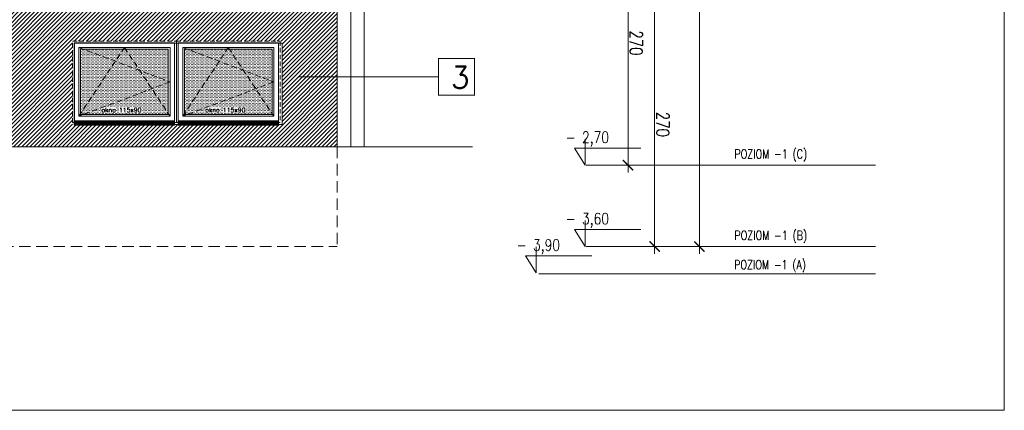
# Model space of a CAD drawing. Header units: millimetres. Extents: x -82287 to 177822, y -399756 to 0.
# Tile 23 of 228: x 59516 to 60606, y -241777 to -241346. Entities that reach past the tile are written whole.
import ezdxf
from ezdxf.enums import TextEntityAlignment as Align

# ---------------------------------------------------------------- set-up
doc = ezdxf.new("R2010")
doc.units = ezdxf.units.MM
doc.header["$MEASUREMENT"] = 0
for name, pattern in [('SUŁOSZOWA - PB 21 03$0$CACHE', [9.525, 6.35, -3.175]), ('SUŁOSZOWA - PB 21 03$0$CARKOVANA', [7.5, 5, -2.5]), ('SUŁOSZOWA - PB 21 03$0$HIDDEN', [9.525, 6.35, -3.175])]:
    doc.linetypes.add(name, pattern=pattern)
doc.layers.get('DEFPOINTS').update_dxf_attribs({"lineweight": 50})
doc.layers.add('FL_XREF', color=252, linetype='Continuous')
for name, color, linetype, lineweight in [('SUŁOSZOWA - PB 21 03$0$! opisy okien elewacja', 251, 'Continuous', 0), ('SUŁOSZOWA - PB 21 03$0$!! 0_ Istn-okna', 251, 'Continuous', 0), ('SUŁOSZOWA - PB 21 03$0$!! 0_ Istn-sciany', 251, 'Continuous', 0), ('SUŁOSZOWA - PB 21 03$0$!! 0_ WIDOK ELEWACJA', 251, 'Continuous', 0), ('SUŁOSZOWA - PB 21 03$0$!! 0_bloki rzędnych', 251, 'Continuous', 0), ('SUŁOSZOWA - PB 21 03$0$!! 0_Istn-cienka', 251, 'Continuous', 0), ('SUŁOSZOWA - PB 21 03$0$!! 0_Opis_pom', 251, 'Continuous', 0), ('SUŁOSZOWA - PB 21 03$0$!! 1_Hatch dach', 251, 'Continuous', 0), ('SUŁOSZOWA - PB 21 03$0$!! 1_OPIS POM NOWE', 251, 'Continuous', 0), ('SUŁOSZOWA - PB 21 03$0$!! 2_ELEWACJA COKÓŁ', 251, 'Continuous', 0), ('SUŁOSZOWA - PB 21 03$0$!! 2_NOWE OKNA WIDOk - remont', 251, 'Continuous', 0), ('SUŁOSZOWA - PB 21 03$0$!!_1  OPISY ELEWACJE', 251, 'Continuous', 0), ('SUŁOSZOWA - PB 21 03$0$0-rzedne-blok', 251, 'Continuous', 0)]:
    doc.layers.add(name, color=color, linetype=linetype, lineweight=lineweight)
doc.layers.add('SUŁOSZOWA - PB 21 03$0$ND', color=251, linetype='Continuous', lineweight=0, plot=False)
doc.styles.add('SUŁOSZOWA - PB 21 03$0$ARIAL', font='tahoma.ttf')
doc.styles.add('SUŁOSZOWA - PB 21 03$0$DEUTSCH', font='SIMPLEX8')
doc.styles.add('SUŁOSZOWA - PB 21 03$0$SIMPLEX', font='simplex.shx', dxfattribs={"width": 0.77})
doc.styles.add('SUŁOSZOWA - PB 21 03$0$TXT', font='simplex.shx')
doc.dimstyles.new('SUŁOSZOWA - PB 21 03$0$OL PB 100', dxfattribs={"dimscale": 4, "dimtxt": 3.5, "dimasz": 0.2, "dimexe": 10, "dimexo": 10, "dimgap": 0.5, "dimtad": 1, "dimdec": 1, "dimrnd": 0.5, "dimzin": 9, "dimdsep": 46, "dimtxsty": 'SUŁOSZOWA - PB 21 03$0$SIMPLEX', "dimblk": 'SUŁOSZOWA - PB 21 03$0$thick_MSz', "dimcen": 0.05, "dimdle": 8, "dimse1": 1, "dimse2": 1, "dimclrd": 256, "dimclre": 256, "dimclrt": 3, "dimadec": 1, "dimazin": 2, "dimtfac": 1, "dimtdec": 1, "dimtix": 1, "dimtofl": 0, "dimtmove": 2, "dimatfit": 3, "dimldrblk": 'SUŁOSZOWA - PB 21 03$0$thick_MSz', "dimfxl": 10, "dimfxlon": 1, "dimtolj": 1, "dimlwd": -1, "dimlwe": -1, "dimarcsym": 0})

# ---------------------------------------------------------------- blocks, each defined once
blk = doc.blocks.new('SUŁOSZOWA - PB 21 03$0$thick_MSz')
for p, q in [((0, 15), (0, -15)), ((-10, 0), (10, 0))]:
    blk.add_line(p, q)
at = {"const_width": 2, "elevation": 2}
blk.add_lwpolyline([(-7.1, -7.1), (7.1, 7.1)], dxfattribs=at)
blk = doc.blocks.new('*D72')
at = {"layer": 'DEFPOINTS', "color": 0, "ltscale": 100, "transparency": 16777216}
for p in [(15576.3, 8739.9), (15576.3, 8648.5), (15846.3, 8648.5)]:
    blk.add_point(p, dxfattribs=at)
at = {"layer": 'SUŁOSZOWA - PB 21 03$0$ND', "ltscale": 100, "transparency": 16777216}
blk.add_line((15845.5, 8739.9), (15577.1, 8739.9), dxfattribs=at)
at = {"layer": 'SUŁOSZOWA - PB 21 03$0$ND', "ltscale": 100, "transparency": 16777216, "xscale": 0.8, "yscale": 0.8, "zscale": 0.8}
for p, rotation in [((15576.3, 8739.9), 180.0000000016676), ((15846.3, 8739.9), 1.667546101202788e-09)]:
    blk.add_blockref('SUŁOSZOWA - PB 21 03$0$thick_MSz', p, dxfattribs=dict(at, rotation=rotation))
at = {"layer": 'SUŁOSZOWA - PB 21 03$0$ND', "color": 3, "ltscale": 100, "transparency": 16777216, "insert": (15711.3, 8748.9), "char_height": 14, "attachment_point": 5, "rotation": 0, "style": 'SUŁOSZOWA - PB 21 03$0$SIMPLEX'}
blk.add_mtext('\\A1;270', dxfattribs=at)
blk = doc.blocks.new('*D73')
at = {"layer": 'DEFPOINTS', "color": 0, "ltscale": 100, "transparency": 16777216}
for p in [(15846.3, 8789.5), (14272.3, 8752.2), (15846.3, 8606.6)]:
    blk.add_point(p, dxfattribs=at)
at = {"layer": 'SUŁOSZOWA - PB 21 03$0$ND', "ltscale": 100, "transparency": 16777216}
blk.add_line((14273.1, 8789.5), (15845.5, 8789.5), dxfattribs=at)
at = {"layer": 'SUŁOSZOWA - PB 21 03$0$ND', "ltscale": 100, "transparency": 16777216, "xscale": 0.8, "yscale": 0.8, "zscale": 0.8}
for p, rotation in [((14272.3, 8789.5), 180.0000000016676), ((15846.3, 8789.5), 1.667517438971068e-09)]:
    blk.add_blockref('SUŁOSZOWA - PB 21 03$0$thick_MSz', p, dxfattribs=dict(at, rotation=rotation))
at = {"layer": 'SUŁOSZOWA - PB 21 03$0$ND', "color": 3, "ltscale": 100, "transparency": 16777216, "insert": (15065.7, 8799.5), "char_height": 14, "attachment_point": 5, "rotation": 0, "style": 'SUŁOSZOWA - PB 21 03$0$SIMPLEX'}
blk.add_mtext('\\A1;1574', dxfattribs=at)
blk = doc.blocks.new('SUŁOSZOWA - PB 21 03$0$D_kota')
for p, q in [((8.66, 0), (8.66, 23.02)), ((-0.76, 15), (8.66, 15)), ((8.66, 0), (-0.76, 15))]:
    blk.add_line(p, q)
blk.add_lwpolyline([(-0.76, 15), (57.9, 15)])
at = {"style": 'SUŁOSZOWA - PB 21 03$0$DEUTSCH', "width": 0.8}
blk.add_attdef('POZ.ARCH', (7.32, 19.66), '', height=10, dxfattribs=at)
blk = doc.blocks.new('*D77')
at = {"layer": 'DEFPOINTS', "color": 0, "ltscale": 100, "transparency": 16777216}
for p in [(15486.3, 8710.4), (15486.3, 8648.5), (15756.3, 8648.5)]:
    blk.add_point(p, dxfattribs=at)
at = {"layer": 'SUŁOSZOWA - PB 21 03$0$ND', "ltscale": 100, "transparency": 16777216}
blk.add_line((15755.5, 8710.4), (15487.1, 8710.4), dxfattribs=at)
at = {"layer": 'SUŁOSZOWA - PB 21 03$0$ND', "ltscale": 100, "transparency": 16777216, "xscale": 0.8, "yscale": 0.8, "zscale": 0.8}
for p, rotation in [((15486.3, 8710.4), 180.0000000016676), ((15756.3, 8710.4), 1.667546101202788e-09)]:
    blk.add_blockref('SUŁOSZOWA - PB 21 03$0$thick_MSz', p, dxfattribs=dict(at, rotation=rotation))
at = {"layer": 'SUŁOSZOWA - PB 21 03$0$ND', "color": 3, "ltscale": 100, "transparency": 16777216, "insert": (15621.3, 8719.4), "char_height": 14, "attachment_point": 5, "rotation": 0, "style": 'SUŁOSZOWA - PB 21 03$0$SIMPLEX'}
blk.add_mtext('\\A1;270', dxfattribs=at)
blk = doc.blocks.new('SUŁOSZOWA - PB 21 03$0$okno 115x115')
at = {"layer": 'SUŁOSZOWA - PB 21 03$0$!! 1_Hatch dach', "true_color": 0x575757}
h = blk.add_hatch(dxfattribs=at)
h.set_pattern_fill('DOTS', color=251, angle=360)
h.set_pattern_definition([(360, (-21873.4686, 1906.5186), (0.79375, 1.5875), [0, -1.5875])])
h.paths.add_polyline_path([(-12257.2, 13266.7), (-12160.2, 13266.7), (-12160.2, 13194.7), (-12257.2, 13194.7)])
h = blk.add_hatch(dxfattribs=at)
h.set_pattern_fill('ANSI31', color=251, scale=0.2, angle=360)
h.set_pattern_definition([(45, (0, 0), (-0.449012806, 0.449012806), [])])
h.paths.add_polyline_path([(-12264.2, 13187.7), (-12153.2, 13187.7), (-12153.2, 13182.7), (-12264.2, 13182.7)])
at = {"layer": 'SUŁOSZOWA - PB 21 03$0$!! 0_ Istn-okna', "linetype": 'SUŁOSZOWA - PB 21 03$0$CARKOVANA', "lineweight": 5}
blk.add_lwpolyline([(-12266.2, 13275.7), (-12151.2, 13275.7), (-12151.2, 13185.7), (-12266.2, 13185.7)], close=True, dxfattribs=at)
at = {"layer": 'SUŁOSZOWA - PB 21 03$0$!! 0_ Istn-okna'}
for points in [[(-12264.2, 13273.7), (-12153.2, 13273.7), (-12153.2, 13187.7), (-12264.2, 13187.7)], [(-12259.2, 13268.7), (-12158.2, 13268.7), (-12158.2, 13192.7), (-12259.2, 13192.7)], [(-12257.2, 13266.7), (-12160.2, 13266.7), (-12160.2, 13194.7), (-12257.2, 13194.7)], [(-12264.2, 13187.7), (-12153.2, 13187.7), (-12153.2, 13182.7), (-12264.2, 13182.7)]]:
    blk.add_lwpolyline(points, close=True, dxfattribs=at)
at = {"layer": 'SUŁOSZOWA - PB 21 03$0$!! 1_Hatch dach', "color": 251, "linetype": 'SUŁOSZOWA - PB 21 03$0$CACHE', "true_color": 0x575757}
for points in [[(-12259.2, 13192.7), (-12208.7, 13268.7), (-12158.2, 13192.7)], [(-12259.2, 13268.7), (-12158.2, 13230.7), (-12259.2, 13192.7)]]:
    blk.add_lwpolyline(points, dxfattribs=at)
at = {"insert": (-12234.1, 13202.1), "char_height": 5, "attachment_point": 1, "style": 'SUŁOSZOWA - PB 21 03$0$TXT'}
blk.add_mtext_dynamic_manual_height_columns('okno 115x90', width=52.63, gutter_width=75, heights=[0], dxfattribs=at)
blk = doc.blocks.new('SUŁOSZOWA - PB 21 03$0$POZIOMY BLOK')
for p, q in [((15756.32, 8984.49), (15756.32, 8664.25)), ((15846.32, 8984.49), (15846.32, 8664.25)), ((15876.32, 8984.49), (15876.32, 8664.25)), ((15876.32, 8682.25), (15876.32, 8611.49))]:
    blk.add_line(p, q)
at = {"layer": 'SUŁOSZOWA - PB 21 03$0$0-rzedne-blok'}
ref = blk.add_blockref('SUŁOSZOWA - PB 21 03$0$D_kota', (15756.32, 8652.26), dxfattribs=dict(at, xscale=1.250000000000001, yscale=1.250000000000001, zscale=1.250000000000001, rotation=89.99999992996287))
ref.add_attrib('POZ.ARCH', '- 2,70', (15731.74, 8641.44), dxfattribs={"layer": '0', "height": 12.5, "rotation": 90, "style": 'SUŁOSZOWA - PB 21 03$0$DEUTSCH', "width": 0.8})
ref = blk.add_blockref('SUŁOSZOWA - PB 21 03$0$D_kota', (15846.32, 8652.26), dxfattribs=dict(at, xscale=1.250000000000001, yscale=1.250000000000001, zscale=1.250000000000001, rotation=89.99999992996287))
ref.add_attrib('POZ.ARCH', '- 3,60', (15821.74, 8641.44), dxfattribs={"layer": '0', "height": 12.5, "rotation": 90, "style": 'SUŁOSZOWA - PB 21 03$0$DEUTSCH', "width": 0.8})
ref = blk.add_blockref('SUŁOSZOWA - PB 21 03$0$D_kota', (15875.5, 8597.99), dxfattribs=dict(at, xscale=1.250000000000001, yscale=1.250000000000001, zscale=1.250000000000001, rotation=89.99999992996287))
ref.add_attrib('POZ.ARCH', '- 3,90', (15850.92, 8587.16), dxfattribs={"layer": '0', "height": 12.5, "rotation": 90, "style": 'SUŁOSZOWA - PB 21 03$0$DEUTSCH', "width": 0.8})
at = {"style": 'SUŁOSZOWA - PB 21 03$0$SIMPLEX', "width": 0.77}
for s, p in [('POZIOM -1 (C)', (15748.99, 8828.23, -0.04)), ('POZIOM -1 (B)', (15838.99, 8828.23, -0.04)), ('POZIOM -1 (A)', (15871.38, 8827.97, -0.04))]:
    blk.add_text(s, height=10, rotation=90, dxfattribs=at).set_placement(p)
at = {"layer": 'SUŁOSZOWA - PB 21 03$0$ND', "ltscale": 100}
dim = blk.add_linear_dim(base=(15846.32, 8789.48), p1=(14272.32, 8752.23), p2=(15846.32, 8606.6), angle=180, dimstyle='SUŁOSZOWA - PB 21 03$0$OL PB 100', dxfattribs=at)
dim.commit()
dim.dimension.update_dxf_attribs({"geometry": '*D73', "text_midpoint": (15065.71, 8799.48), "dimtype": 160})
for base, p1, p2, picture, middle in [((15576.32, 8739.89), (15846.32, 8648.52), (15576.32, 8648.52), '*D72', (15711.32, 8748.89)), ((15486.32, 8710.39), (15756.32, 8648.52), (15486.32, 8648.52), '*D77', (15621.32, 8719.39))]:
    dim = blk.add_linear_dim(base=base, p1=p1, p2=p2, angle=180, dimstyle='SUŁOSZOWA - PB 21 03$0$OL PB 100', dxfattribs=at)
    dim.commit()
    dim.dimension.update_dxf_attribs({"geometry": picture, "text_midpoint": middle})
blk = doc.blocks.new('SUŁOSZOWA - PB 21 03')
at = {"layer": 'SUŁOSZOWA - PB 21 03$0$!! 2_ELEWACJA COKÓŁ'}
h = blk.add_hatch(dxfattribs=at)
h.set_pattern_fill('ANSI31', color=250)
h.set_pattern_definition([(45, (-4038.4983, -39195.6034), (-2.24506403, 2.24506403), [])])
h.paths.add_polyline_path([(59805.06903, -241379.35053), (58005.06903, -241379.35053), (58005.06903, -241538.93262), (59805.06903, -241538.93262)])
h.paths.add_polyline_path([(59212.06903, -241422.35053), (59327.06903, -241422.35053), (59444.06903, -241422.35053), (59444.06903, -241514.35053), (59212.06903, -241514.35053)], flags=16)
h.paths.add_polyline_path([(59214.06903, -241424.35053), (59325.06903, -241424.35053), (59325.06903, -241510.35053), (59214.06903, -241510.35053)], flags=0)
h.paths.add_polyline_path([(59219.06903, -241429.35053), (59320.06903, -241429.35053), (59320.06903, -241505.35053), (59219.06903, -241505.35053)], flags=0)
h.paths.add_polyline_path([(59224.38482, -241431.35053), (59268.24008, -241431.35053), (59269.56903, -241429.35053), (59270.89798, -241431.35053), (59318.06903, -241431.35053), (59318.06903, -241466.59806), (59320.06903, -241467.35053), (59318.06903, -241468.10301), (59318.06903, -241502.34063), (59318.74008, -241503.35053), (59224.38482, -241503.35053), (59219.06903, -241505.35053), (59221.06903, -241502.34063), (59221.06903, -241430.10301)], flags=0)
h.paths.add_polyline_path([(59144.06903, -241514.35053), (58912.06903, -241514.35053), (58912.06903, -241422.35053), (59027.06903, -241422.35053), (59144.06903, -241422.35053)], flags=16)
h.paths.add_polyline_path([(59140.06903, -241424.35053), (59140.06903, -241510.35053), (59029.06903, -241510.35053), (59029.06903, -241424.35053)], flags=0)
h.paths.add_polyline_path([(59135.06903, -241429.35053), (59135.06903, -241505.35053), (59034.06903, -241505.35053), (59034.06903, -241429.35053)], flags=0)
h.paths.add_polyline_path([(59133.06903, -241431.35053), (59133.06903, -241466.59806), (59135.06903, -241467.35053), (59133.06903, -241468.10301), (59133.06903, -241502.34063), (59133.74008, -241503.35053), (59039.38482, -241503.35053), (59034.06903, -241505.35053), (59036.06903, -241502.34063), (59036.06903, -241430.10301), (59039.38482, -241431.35053), (59083.24008, -241431.35053), (59084.56903, -241429.35053), (59085.89798, -241431.35053)], flags=0)
h.paths.add_polyline_path([(59329.06903, -241424.35053), (59440.06903, -241424.35053), (59440.06903, -241510.35053), (59329.06903, -241510.35053)], flags=0)
h.paths.add_polyline_path([(59334.06903, -241429.35053), (59435.06903, -241429.35053), (59435.06903, -241505.35053), (59334.06903, -241505.35053)], flags=0)
h.paths.add_polyline_path([(59339.38482, -241431.35053), (59383.24008, -241431.35053), (59384.56903, -241429.35053), (59385.89798, -241431.35053), (59433.06903, -241431.35053), (59433.06903, -241466.59806), (59435.06903, -241467.35053), (59433.06903, -241468.10301), (59433.06903, -241502.34063), (59433.74008, -241503.35053), (59339.38482, -241503.35053), (59334.06903, -241505.35053), (59336.06903, -241502.34063), (59336.06903, -241430.10301)], flags=0)
h.paths.add_polyline_path([(59025.06903, -241424.35053), (59025.06903, -241510.35053), (58914.06903, -241510.35053), (58914.06903, -241424.35053)], flags=0)
h.paths.add_polyline_path([(59020.06903, -241429.35053), (59020.06903, -241505.35053), (58919.06903, -241505.35053), (58919.06903, -241429.35053)], flags=0)
h.paths.add_polyline_path([(59018.06903, -241431.35053), (59018.06903, -241466.59806), (59020.06903, -241467.35053), (59018.06903, -241468.10301), (59018.06903, -241502.34063), (59018.74008, -241503.35053), (58924.38482, -241503.35053), (58919.06903, -241505.35053), (58921.06903, -241502.34063), (58921.06903, -241430.10301), (58924.38482, -241431.35053), (58968.24008, -241431.35053), (58969.56903, -241429.35053), (58970.89798, -241431.35053)], flags=0)
h.paths.add_polyline_path([(59512.06903, -241422.35053), (59627.06903, -241422.35053), (59744.06903, -241422.35053), (59744.06903, -241514.35053), (59512.06903, -241514.35053)], flags=16)
h.paths.add_polyline_path([(59514.06903, -241424.35053), (59625.06903, -241424.35053), (59625.06903, -241510.35053), (59514.06903, -241510.35053)], flags=0)
h.paths.add_polyline_path([(59519.06903, -241429.35053), (59620.06903, -241429.35053), (59620.06903, -241505.35053), (59519.06903, -241505.35053)], flags=0)
h.paths.add_polyline_path([(59521.06903, -241430.10301), (59524.38482, -241431.35053), (59568.24008, -241431.35053), (59569.56903, -241429.35053), (59570.89798, -241431.35053), (59618.06903, -241431.35053), (59618.06903, -241466.59806), (59620.06903, -241467.35053), (59618.06903, -241468.10301), (59618.06903, -241502.34063), (59618.74008, -241503.35053), (59524.38482, -241503.35053), (59519.06903, -241505.35053), (59521.06903, -241502.34063)], flags=0)
h.paths.add_polyline_path([(58844.06903, -241514.35053), (58612.06903, -241514.35053), (58612.06903, -241422.35053), (58727.06903, -241422.35053), (58844.06903, -241422.35053)], flags=16)
h.paths.add_polyline_path([(58840.06903, -241424.35053), (58840.06903, -241510.35053), (58729.06903, -241510.35053), (58729.06903, -241424.35053)], flags=0)
h.paths.add_polyline_path([(58835.06903, -241429.35053), (58835.06903, -241505.35053), (58734.06903, -241505.35053), (58734.06903, -241429.35053)], flags=0)
h.paths.add_polyline_path([(58833.06903, -241431.35053), (58833.06903, -241466.59806), (58835.06903, -241467.35053), (58833.06903, -241468.10301), (58833.06903, -241502.34063), (58833.74008, -241503.35053), (58739.38482, -241503.35053), (58734.06903, -241505.35053), (58736.06903, -241502.34063), (58736.06903, -241430.10301), (58739.38482, -241431.35053), (58783.24008, -241431.35053), (58784.56903, -241429.35053), (58785.89798, -241431.35053)], flags=0)
h.paths.add_polyline_path([(59629.06903, -241424.35053), (59740.06903, -241424.35053), (59740.06903, -241510.35053), (59629.06903, -241510.35053)], flags=0)
h.paths.add_polyline_path([(59634.06903, -241429.35053), (59735.06903, -241429.35053), (59735.06903, -241505.35053), (59634.06903, -241505.35053)], flags=0)
h.paths.add_polyline_path([(59636.06903, -241430.10301), (59639.38482, -241431.35053), (59683.24008, -241431.35053), (59684.56903, -241429.35053), (59685.89798, -241431.35053), (59733.06903, -241431.35053), (59733.06903, -241466.59806), (59735.06903, -241467.35053), (59733.06903, -241468.10301), (59733.06903, -241502.34063), (59733.74008, -241503.35053), (59639.38482, -241503.35053), (59634.06903, -241505.35053), (59636.06903, -241502.34063)], flags=0)
h.paths.add_polyline_path([(58725.06903, -241424.35053), (58725.06903, -241510.35053), (58614.06903, -241510.35053), (58614.06903, -241424.35053)], flags=0)
h.paths.add_polyline_path([(58720.06903, -241429.35053), (58720.06903, -241505.35053), (58619.06903, -241505.35053), (58619.06903, -241429.35053)], flags=0)
h.paths.add_polyline_path([(58718.06903, -241431.35053), (58718.06903, -241466.59806), (58720.06903, -241467.35053), (58718.06903, -241468.10301), (58718.06903, -241502.34063), (58718.74008, -241503.35053), (58624.38482, -241503.35053), (58619.06903, -241505.35053), (58621.06903, -241502.34063), (58621.06903, -241430.10301), (58624.38482, -241431.35053), (58668.24008, -241431.35053), (58669.56903, -241429.35053), (58670.89798, -241431.35053)], flags=0)
h.paths.add_polyline_path([(58544.06903, -241514.35053), (58312.06903, -241514.35053), (58312.06903, -241422.35053), (58427.06903, -241422.35053), (58544.06903, -241422.35053)], flags=16)
h.paths.add_polyline_path([(58540.06903, -241424.35053), (58540.06903, -241510.35053), (58429.06903, -241510.35053), (58429.06903, -241424.35053)], flags=0)
h.paths.add_polyline_path([(58535.06903, -241429.35053), (58535.06903, -241505.35053), (58434.06903, -241505.35053), (58434.06903, -241429.35053)], flags=0)
h.paths.add_polyline_path([(58533.06903, -241431.35053), (58533.06903, -241466.59806), (58535.06903, -241467.35053), (58533.06903, -241468.10301), (58533.06903, -241502.34063), (58533.74008, -241503.35053), (58439.38482, -241503.35053), (58434.06903, -241505.35053), (58436.06903, -241502.34063), (58436.06903, -241430.10301), (58439.38482, -241431.35053), (58483.24008, -241431.35053), (58484.56903, -241429.35053), (58485.89798, -241431.35053)], flags=0)
h.paths.add_polyline_path([(58425.06903, -241424.35053), (58425.06903, -241510.35053), (58314.06903, -241510.35053), (58314.06903, -241424.35053)], flags=0)
h.paths.add_polyline_path([(58420.06903, -241429.35053), (58420.06903, -241505.35053), (58319.06903, -241505.35053), (58319.06903, -241429.35053)], flags=0)
h.paths.add_polyline_path([(58420.06903, -241467.35053), (58418.06903, -241468.10301), (58418.06903, -241502.34063), (58418.74008, -241503.35053), (58324.38482, -241503.35053), (58319.06903, -241505.35053), (58321.06903, -241502.34063), (58321.06903, -241430.10301), (58324.38482, -241431.35053), (58368.24008, -241431.35053), (58369.56903, -241429.35053), (58370.89798, -241431.35053), (58418.06903, -241431.35053), (58418.06903, -241466.59806)], flags=0)
h.paths.add_polyline_path([(58244.06903, -241514.35053), (58012.06903, -241514.35053), (58012.06903, -241422.35053), (58127.06903, -241422.35053), (58244.06903, -241422.35053)], flags=16)
h.paths.add_polyline_path([(58240.06903, -241424.35053), (58240.06903, -241510.35053), (58129.06903, -241510.35053), (58129.06903, -241424.35053)], flags=0)
h.paths.add_polyline_path([(58235.06903, -241429.35053), (58235.06903, -241505.35053), (58134.06903, -241505.35053), (58134.06903, -241429.35053)], flags=0)
h.paths.add_polyline_path([(58235.06903, -241467.35053), (58233.06903, -241468.10301), (58233.06903, -241502.34063), (58233.74008, -241503.35053), (58139.38482, -241503.35053), (58134.06903, -241505.35053), (58136.06903, -241502.34063), (58136.06903, -241430.10301), (58139.38482, -241431.35053), (58183.24008, -241431.35053), (58184.56903, -241429.35053), (58185.89798, -241431.35053), (58233.06903, -241431.35053), (58233.06903, -241466.59806)], flags=0)
h.paths.add_polyline_path([(58125.06903, -241424.35053), (58125.06903, -241510.35053), (58014.06903, -241510.35053), (58014.06903, -241424.35053)], flags=0)
h.paths.add_polyline_path([(58120.06903, -241429.35053), (58120.06903, -241505.35053), (58019.06903, -241505.35053), (58019.06903, -241429.35053)], flags=0)
h.paths.add_polyline_path([(58120.06903, -241467.35053), (58118.06903, -241468.10301), (58118.06903, -241502.34063), (58118.74008, -241503.35053), (58024.38482, -241503.35053), (58019.06903, -241505.35053), (58021.06903, -241502.34063), (58021.06903, -241430.10301), (58024.38482, -241431.35053), (58068.24008, -241431.35053), (58069.56903, -241429.35053), (58070.89798, -241431.35053), (58118.06903, -241431.35053), (58118.06903, -241466.59806)], flags=0)
h.paths.add_polyline_path([(59657.89678, -241502.1909), (59707.06345, -241502.1909), (59707.06345, -241494.6909), (59657.89678, -241494.6909)], flags=8)
h.paths.add_polyline_path([(59542.89678, -241502.1909), (59592.06345, -241502.1909), (59592.06345, -241494.6909), (59542.89678, -241494.6909)], flags=8)
h.paths.add_polyline_path([(59357.89678, -241502.1909), (59407.06345, -241502.1909), (59407.06345, -241494.6909), (59357.89678, -241494.6909)], flags=8)
h.paths.add_polyline_path([(59242.89678, -241502.1909), (59292.06345, -241502.1909), (59292.06345, -241494.6909), (59242.89678, -241494.6909)], flags=8)
h.paths.add_polyline_path([(59057.89678, -241502.1909), (59107.06345, -241502.1909), (59107.06345, -241494.6909), (59057.89678, -241494.6909)], flags=8)
h.paths.add_polyline_path([(58942.89678, -241502.1909), (58992.06345, -241502.1909), (58992.06345, -241494.6909), (58942.89678, -241494.6909)], flags=8)
h.paths.add_polyline_path([(58757.89678, -241502.1909), (58807.06345, -241502.1909), (58807.06345, -241494.6909), (58757.89678, -241494.6909)], flags=8)
h.paths.add_polyline_path([(58642.89678, -241502.1909), (58692.06345, -241502.1909), (58692.06345, -241494.6909), (58642.89678, -241494.6909)], flags=8)
h.paths.add_polyline_path([(58457.89678, -241502.1909), (58507.06345, -241502.1909), (58507.06345, -241494.6909), (58457.89678, -241494.6909)], flags=8)
h.paths.add_polyline_path([(58342.89678, -241502.1909), (58392.06345, -241502.1909), (58392.06345, -241494.6909), (58342.89678, -241494.6909)], flags=8)
h.paths.add_polyline_path([(58157.89678, -241502.1909), (58207.06345, -241502.1909), (58207.06345, -241494.6909), (58157.89678, -241494.6909)], flags=8)
h.paths.add_polyline_path([(58042.89678, -241502.1909), (58092.06345, -241502.1909), (58092.06345, -241494.6909), (58042.89678, -241494.6909)], flags=8)
at = {"layer": 'SUŁOSZOWA - PB 21 03$0$! opisy okien elewacja'}
blk.add_lwpolyline([(53420.42771, -239752.90582), (60543.65378, -239752.90582), (60543.65378, -241830.32956), (53420.42771, -241830.32956)], close=True, dxfattribs=at)
at = {"layer": 'SUŁOSZOWA - PB 21 03$0$!! 0_ Istn-sciany'}
blk.add_lwpolyline([(59954.93486, -241538.93262), (58000.06903, -241538.93262)], dxfattribs=at)
at = {"layer": 'SUŁOSZOWA - PB 21 03$0$!! 0_ WIDOK ELEWACJA'}
for points in [[(59820.06903, -240712.9393), (59820.06903, -241538.93262)], [(59835.06903, -240712.9393), (59835.06903, -241538.93262)], [(59805.06903, -241379.35053), (59805.06903, -241538.93262)]]:
    blk.add_lwpolyline(points, dxfattribs=at)
blk.add_lwpolyline([(59744.06903, -241424.35053), (59744.06903, -241514.35053), (59514.06903, -241514.35053), (59514.06903, -241424.35053)], close=True, dxfattribs=at)
at = {"layer": 'SUŁOSZOWA - PB 21 03$0$!! 0_Istn-cienka', "linetype": 'SUŁOSZOWA - PB 21 03$0$HIDDEN', "ltscale": 2}
for points in [[(59805.06903, -241538.93262), (59805.06903, -241649.35053)], [(58005.06903, -241649.35053), (59805.06903, -241649.35053)]]:
    blk.add_lwpolyline(points, dxfattribs=at)
at = {"layer": 'SUŁOSZOWA - PB 21 03$0$!!_1  OPISY ELEWACJE', "const_width": 1.2}
blk.add_lwpolyline([(59917.26792, -241482.12293), (59917.26792, -241441.57814), (59956.98226, -241441.57814), (59956.98226, -241482.12293)], close=True, dxfattribs=at)
blk.add_lwpolyline([(59917.26792, -241482.12293), (59917.26792, -241441.57814), (59956.98226, -241441.57814), (59956.98226, -241482.12293)], close=True, dxfattribs=at)
at = {"layer": 'SUŁOSZOWA - PB 21 03$0$!!_1  OPISY ELEWACJE'}
blk.add_lwpolyline([(59917.26792, -241461.85053), (59763.40602, -241461.85053)], dxfattribs=at)
at = {"layer": 'SUŁOSZOWA - PB 21 03$0$!! 0_bloki rzędnych', "linetype": 'Continuous', "rotation": 270}
blk.add_blockref('SUŁOSZOWA - PB 21 03$0$POZIOMY BLOK', (51416.63587, -225803.02803), dxfattribs=at)
at = {"layer": 'SUŁOSZOWA - PB 21 03$0$!! 2_NOWE OKNA WIDOk - remont'}
for p in [(71778.22804, -254698.00231), (71893.22804, -254698.00231)]:
    blk.add_blockref('SUŁOSZOWA - PB 21 03$0$okno 115x115', p, dxfattribs=at)
at = {"layer": 'SUŁOSZOWA - PB 21 03$0$!! 0_Opis_pom', "ltscale": 0.7, "style": 'SUŁOSZOWA - PB 21 03$0$ARIAL'}
for tag, p in [('B0,19', (52679.2094, -194257.55204)), ('B2,14', (73874.0461, -194402.0887)), ('B2,12', (73342.49259, -194413.89249)), ('B1,21', (60405.50261, -194427.18207)), ('B2,11', (73069.01144, -194438.89383)), ('B2,16', (75195.07765, -194441.83446)), ('A1,16', (59129.54925, -194448.08429)), ('B1/17', (59524.53699, -194450.37428)), ('B1,19', (59914.81903, -194448.15658)), ('1,23', (61575.22173, -194450.37428)), ('B0,15', (51514.15008, -194461.8073)), ('A1,1', (58808.06672, -194460.94161)), ('1,22', (60947.33929, -194456.1144)), ('B2,19.1', (76701.67035, -194466.03695)), ('B3,7', (87459.81312, -194465.07097)), ('B3,3', (88235.73906, -194465.79732)), ('B1,18', (59715.51745, -194473.87108)), ('B2,17', (75506.7465, -194471.3759)), ('B0,18', (52071.43815, -194478.40179)), ('B2,15', (74566.38885, -194487.81114)), ('B3,6', (86826.65132, -194483.15512)), ('B3,8', (90006.66539, -194478.47972)), ('B1,20', (60198.53687, -194490.17374)), ('B2,10', (72728.63362, -194489.37283)), ('A0,6', (49094.40602, -194505.72387)), ('A2,5', (72452.45009, -194505.90583)), ('B2,13', (73649.91716, -194500.01242)), ('A0,4', (49692.81919, -194517.93289)), ('B0,22', (54187.56644, -194519.04308)), ('A1,6', (58565.96262, -194514.50753)), ('B1,1', (61908.24378, -194515.48656)), ('A0,3', (49906.53818, -194524.03766)), ('B0,20', (53125.45224, -194527.8835)), ('A0,5', (49399.71914, -194533.19455)), ('B0,21', (53847.26622, -194535.08002)), ('B1,3', (62229.35503, -194604.49851)), ('B2,18', (75922.43604, -194612.23635)), ('B2,19', (77152.69039, -194617.53776)), ('A3,4', (85509.27934, -194642.47136)), ('B0,24B', (54824.42896, -194684.26784)), ('B1,4', (63476.45184, -194691.11207)), ('B0,16', (51457.40872, -194704.43091)), ('B0,13', (50367.63944, -194706.5583)), ('B0,17', (51897.58569, -194706.77195)), ('A2,4', (71695.75649, -194707.44268)), ('A1,5', (58149.22649, -194724.80163)), ('A2.1', (72371.45884, -194731.56251)), ('B0,23', (54542.05776, -194742.93939)), ('A1,2', (58744.42262, -194746.622)), ('B1,2D', (60756.29674, -194750.92727)), ('A1,15', (59129.54925, -194780.73348)), ('B0,14', (50962.60809, -194789.06568)), ('B1,4', (63483.03852, -194791.04365)), ('A3.1', (86079.08704, -194786.62422)), ('A0,2', (49295.91259, -194810.95246)), ('B2.7', (74548.27897, -194836.12781)), ('B0,7', (52851.95551, -194845.56115)), ('B1,2B', (62374.83512, -194841.86715)), ('B3,2', (89035.72921, -194837.99287)), ('B1,2A', (61803.35407, -194869.27513)), ('B0,8', (51561.38742, -194890.27848)), ('A1,3', (58810.05243, -195008.83917)), ('A3.2', (86016.50296, -195004.88875)), ('A0,1', (49914.27925, -195025.82804)), ('A0,10', (49695.87246, -195042.9259)), ('B0,17', (51225.06492, -195049.74007)), ('B0,6', (52110.41055, -195069.39267)), ('B1,8', (61403.63433, -195071.25189)), ('A2.2', (72371.45884, -195070.78713)), ('B2.2', (74976.1855, -195068.47988)), ('A0,7', (49042.50308, -195082.6056)), ('B3,11', (88623.94853, -195099.23575)), ('B3,4', (87612.56208, -195132.78192)), ('B3,5', (86839.47632, -195174.05241)), ('B0,12', (50313.60595, -195207.52936)), ('B0,11', (50726.178, -195219.06638)), ('B3,10', (89778.42161, -195220.68871)), ('B1,6', (63686.26823, -195231.3997)), ('B0,24A', (54359.17011, -195245.97867)), ('A1,4', (58093.66276, -195250.96213)), ('B0,10', (51476.34179, -195259.44699)), ('B3,9', (90479.74099, -195260.18621)), ('A0,11', (49643.96951, -195271.84772)), ('B1,14', (59332.54805, -195280.73534)), ('A0,8', (49042.50308, -195293.21363)), ('B0,9', (51798.4912, -195291.17482)), ('B2,21', (75970.16114, -195290.81005)), ('B1,13', (60186.62513, -195314.46953)), ('B0,3', (52068.59538, -195319.60465)), ('B1,10', (60892.94126, -195319.45825)), ('B1,5', (63419.22943, -195317.21026)), ('A2.3', (71832.37045, -195318.78232)), ('B2,9', (73175.51251, -195317.21162)), ('B2,4', (74493.5947, -195318.7733)), ('B2,3', (74674.2815, -195319.28036)), ('A3,3', (85569.83931, -195318.78232)), ('B2,8', (73894.209, -195338.18956)), ('B3,1', (88723.65615, -195329.98594)), ('B1,9', (61058.12383, -195344.48743)), ('B2.1', (75304.74121, -195348.36327)), ('B2,20', (77211.021, -195343.82367)), ('B0,2', (52227.2348, -195357.98297)), ('B1,2C', (61827.40698, -195369.02625)), ('B1,7', (62134.52151, -195372.05069)), ('B0,1', (53061.17304, -195403.85659)), ('A0,9', (49001.50444, -195413.15723)), ('A0,12', (49689.76592, -195485.50737)), ('B0,4', (52224.78303, -195500.96352)), ('B2,5', (74686.48999, -195507.24036)), ('B1,11', (61050.00078, -195512.89565)), ('B1,12', (60864.00751, -195544.00738)), ('B2,6', (74499.29165, -195549.55175)), ('B0,5', (52066.14362, -195556.83806)), ('C2,2', (74812.78942, -195865.8959)), ('C1,3', (61091.58871, -195973.27844)), ('C0,2A', (52278.30875, -196050.48297)), ('C0,1', (52808.36775, -196132.34208)), ('C1,2', (61690.27405, -196439.72387)), ('C1,1', (62060.59754, -196465.28533)), ('C3,1', (88979.71614, -196545.67785)), ('C0,2B', (53028.88223, -196668.8019)), ('C1,4', (61008.68123, -196686.32122)), ('C2,1', (75334.65984, -196786.2197)), ('C2,3', (74834.65119, -196933.26657)), ('C1,5', (61062.7252, -196991.42453)), ('C1,10', (62127.38542, -196998.81344)), ('C1,9', (62147.33751, -197289.53424)), ('C1,6', (61131.41824, -197329.69535)), ('C0,3', (52181.98562, -197341.92176)), ('D1,1', (73931.12245, -197584.03121)), ('C0,4', (52345.96562, -197596.60561)), ('D0,18', (60296.49264, -197617.95269)), ('C2,4', (75243.70451, -197663.89)), ('D0,7', (59141.53804, -197722.84718)), ('D0,17', (60701.16801, -197741.44864)), ('C1,7', (61222.2575, -197737.18052)), ('D1,4', (73157.19908, -197744.29721)), ('D0,3', (59562.25866, -197751.14316)), ('D1,6', (72757.78643, -197751.22612)), ('D0,6', (58741.71849, -197802.61699)), ('D0,10', (58357.73602, -197820.93991)), ('D,09', (59195.67196, -197881.51243)), ('C0,5', (52269.72696, -197902.4362)), ('C0,6', (52872.93793, -197917.07354)), ('D0,2', (59943.06082, -197917.06725)), ('D1,3', (73475.28953, -197924.29875)), ('D0,16', (60721.3534, -197935.2949)), ('D0,8', (59058.9008, -197963.64925)), ('D0,5', (59448.52586, -197969.8061)), ('C2,5', (74555.08284, -197988.7886)), ('D1,5', (73291.61607, -197999.29956)), ('D0,4', (59655.02693, -198042.2589)), ('D0,15', (60692.12223, -198127.4643)), ('D1,2', (73578.07819, -198172.30068)), ('D0,1', (59931.33074, -198173.12806)), ('D0,11', (58161.27105, -198211.45823)), ('D0,12', (58250.99458, -198537.17631)), ('D0,13', (58250.99458, -198764.99605)), ('D1,7', (71854.87376, -198786.88467)), ('D0,14', (59130.08589, -198795.3373)), ('D1,8', (71715.35366, -199212.44512))]:
    blk.add_attdef(tag, text='', height=11.968, dxfattribs=at).set_placement(p, align=Align.MIDDLE_CENTER)
at = {"layer": 'SUŁOSZOWA - PB 21 03$0$!! 1_OPIS POM NOWE', "style": 'SUŁOSZOWA - PB 21 03$0$ARIAL'}
for tag, p in [('C1.7A', (61271.6179, -197538.30303)), ('C2.5B', (74970.66097, -197546.70728)), ('C2,5C', (74903.71123, -197659.13664)), ('C2.4', (75374.07862, -197726.11453)), ('D1,2B', (74322.25834, -197791.43247)), ('C1.7C', (61260.26049, -197811.38428)), ('C1.8B', (61588.27341, -197817.62151)), ('C1.8A', (61884.42005, -197818.94854)), ('C1.7B', (61322.12354, -197933.89849)), ('C2,5A', (74943.41937, -197993.49482)), ('E1.2', (62164.78326, -198139.98688)), ('E1.5E', (62692.10372, -198153.27854)), ('D1,2C', (73419.9359, -198156.57844)), ('E3.1', (88990.58975, -198158.87886)), ('D1,2A', (74280.17915, -198172.30068)), ('E2.9', (75361.45041, -198161.88904)), ('E2.7', (76022.45692, -198162.26272)), ('E1.1', (61330.46191, -198191.9806)), ('E1.5D', (62993.60773, -198185.416)), ('E1.5C', (63016.9343, -198246.3437)), ('E1.5B', (63264.15117, -198307.8661)), ('E3.2', (88781.41347, -198385.24275)), ('E1.6', (61022.6264, -198421.00827)), ('E2.2', (74782.75417, -198427.85813)), ('E2.8', (75757.29014, -198437.09188)), ('E2.6', (76531.8031, -198444.40756)), ('E3.4', (89392.22607, -198450.03942)), ('E1.5A', (63049.47589, -198456.39852)), ('E1.5G', (62892.39981, -198586.12622)), ('E1.5F', (62736.15118, -198589.14592)), ('E1,4', (61888.25021, -198652.6996)), ('E2.1', (75803.99631, -198697.05773)), ('E1.5L', (63297.7633, -198733.65678)), ('E1.3', (61058.5992, -198806.28147)), ('E1.5H', (62893.53005, -198830.01758)), ('E2,3', (74778.52304, -198843.9541)), ('E3.3', (89150.95684, -198867.32581)), ('E1.5K', (63266.15427, -198904.67789)), ('E1.5I', (62723.74907, -199005.87002)), ('E2.4', (75135.87669, -199083.20857)), ('E2.5', (76615.04061, -199164.91143)), ('E1.5J', (63204.25187, -199215.697))]:
    blk.add_attdef(tag, text='', height=11.968, dxfattribs=at).set_placement(p, align=Align.MIDDLE_CENTER)
at = {"layer": 'SUŁOSZOWA - PB 21 03$0$!!_1  OPISY ELEWACJE', "insert": (59930.96984, -241450.24677), "char_height": 24, "attachment_point": 1, "style": 'SUŁOSZOWA - PB 21 03$0$TXT'}
blk.add_mtext_dynamic_manual_height_columns('3', width=40.5447886, gutter_width=90, heights=[0], dxfattribs=at)

msp = doc.modelspace()

# ---------------------------------------------------------------- block references
at = {"layer": 'FL_XREF'}
msp.add_blockref('SUŁOSZOWA - PB 21 03', (62.3, 52.9), dxfattribs=at)

doc.saveas('drawing.dxf')
